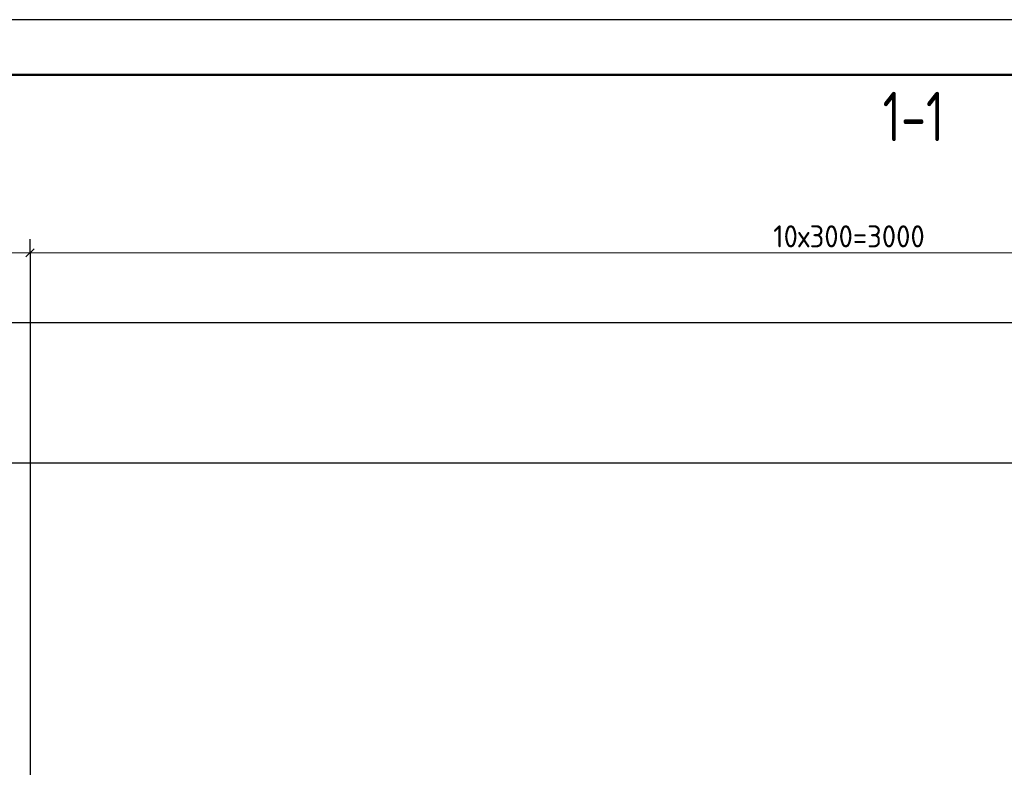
# Model space of a CAD drawing. Header units: millimetres. Extents: x 0 to 21000, y 0 to 14855.
# Tile 11 of 25: x 6783 to 11261, y 11451 to 14850. Entities that reach past the tile are written whole.
import ezdxf

# ---------------------------------------------------------------- set-up
doc = ezdxf.new("R2010")
doc.units = ezdxf.units.MM
for name, color, linetype, lineweight in [('Standard', 7, 'Continuous', 25), ('Заголовок чертежа', 7, 'Continuous', 25), ('Размерная линия_ общее', 7, 'Continuous', 13)]:
    doc.layers.add(name, color=color, linetype=linetype, lineweight=lineweight)
doc.styles.add('ISOCPEUR', font='txt')

msp = doc.modelspace()

# ---------------------------------------------------------------- linework, layer by layer
at = {"layer": 'Standard', "color": 7, "linetype": 'Continuous', "lineweight": 25, "transparency": 33554687}
msp.add_lwpolyline([(0, 0), (21000, 0), (21000, 14850), (0, 14850), (0, 0)], close=True, dxfattribs=at)
at = {"layer": 'Standard', "color": 7, "linetype": 'Continuous', "lineweight": 50, "transparency": 33554687}
msp.add_lwpolyline([(1000, 14600), (20750, 14600), (20750, 250), (1000, 250), (1000, 14600)], close=True, dxfattribs=at)
at = {"layer": 'Standard', "color": 254, "linetype": 'Continuous', "lineweight": 25, "true_color": 0xc4c4ff, "transparency": 33554687}
msp.add_lwpolyline([(1723.9, 7389.9), (20677.2, 7389.9), (20677.2, 13471.1), (1723.9, 13471.1), (1723.9, 7389.9)], dxfattribs=at)
at = {"layer": 'Размерная линия_ общее', "color": 253, "linetype": 'Continuous', "lineweight": -3, "true_color": 0xa0a0a0, "transparency": 33554687}
for p, q in [((6830, 13790), (6830, 13852.5)), ((6830, 13790), (6830, 13727.5)), ((6830, 13790), (6830, 9135.9)), ((4719.3, 12835.9), (14280, 12835.9))]:
    msp.add_line(p, q, dxfattribs=at)
at = {"layer": 'Размерная линия_ общее', "color": 7, "linetype": 'Continuous', "lineweight": 25, "transparency": 33554687}
msp.add_line((6848.7, 13808.8), (6811.2, 13771.3), dxfattribs=at)
at = {"layer": 'Размерная линия_ общее', "color": 7, "linetype": 'Continuous', "lineweight": 13, "transparency": 33554687}
for p, q in [((6830, 13790), (2955.4, 13790)), ((14330, 13790), (6830, 13790))]:
    msp.add_line(p, q, dxfattribs=at)

# ---------------------------------------------------------------- texts
at = {"layer": 'Заголовок чертежа', "color": 7, "linetype": 'Continuous', "lineweight": 50, "transparency": 33554687, "insert": (10708.2, 14297.3), "char_height": 225, "width": 465.498, "attachment_point": 7, "style": 'ISOCPEUR'}
msp.add_mtext('\\W0.74;1-1', dxfattribs=at)
at = {"layer": 'Размерная линия_ общее', "color": 7, "linetype": 'Continuous', "lineweight": 18, "transparency": 33554687, "insert": (10210, 13815), "char_height": 100, "width": 796.875, "attachment_point": 7, "style": 'ISOCPEUR'}
msp.add_mtext('\\W0.95;10х300=3000', dxfattribs=at)

doc.saveas('drawing.dxf')
